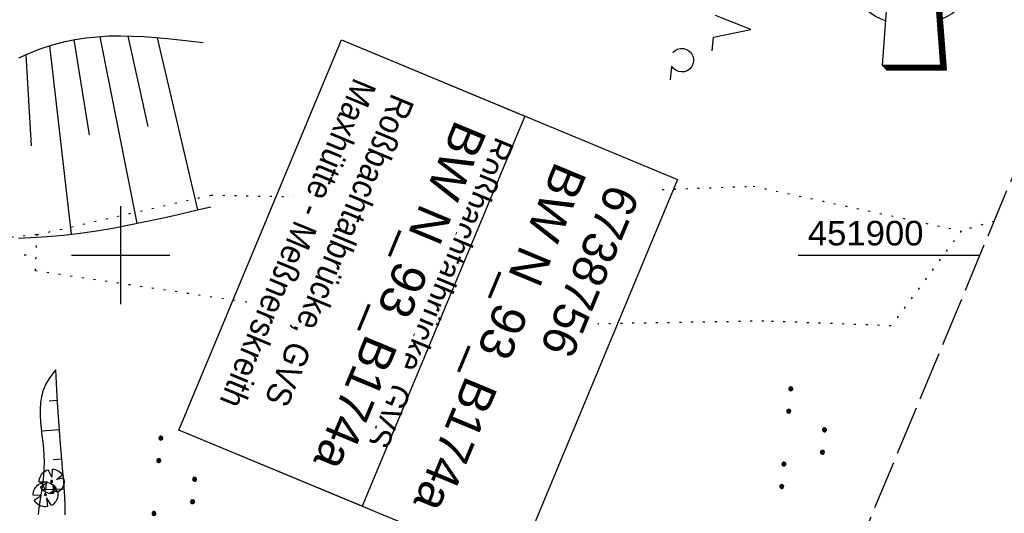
# Model space of a CAD drawing. Extents: x 508338 to 508887, y 451697 to 452490.
# Tile 19 of 37: x 508590 to 508690, y 451874 to 451924. Entities that reach past the tile are written whole.
import ezdxf

# ---------------------------------------------------------------- set-up
doc = ezdxf.new("R2010")
doc.units = 0
doc.header["$LTSCALE"] = 10
doc.header["$MEASUREMENT"] = 0
for name, pattern in [('AUSGEZOGEN', [0]), ('LT00', [0]), ('LT07', [0.22, 0.02, -0.2]), ('LT14', [0.6, 0.5, -0.1]), ('PUNKTX2_STR', [0.6, 0.1, -0.5])]:
    doc.linetypes.add(name, pattern=pattern)
doc.layers.get('0').update_dxf_attribs({"linetype": 'LT00'})
for name, color, linetype in [('--EK_BW_TEXT_A', 20, 'LT00'), ('1401', 7, 'Continuous'), ('BW_TEXT_A', 20, 'AUSGEZOGEN'), ('DFK_NUTZUNG', 250, 'LT00'), ('DFK_NUTZUNGSGRENZE', 70, 'PUNKTX2_STR'), ('V120_BAUM', 250, 'LT00'), ('V120_BOESCH', 250, 'LT00'), ('V120_BOSCHUNG', 250, 'LT00'), ('V120_GEHOELZ', 250, 'LT07'), ('V120_RASTER', 250, 'LT00')]:
    doc.layers.add(name, color=color, linetype=linetype)
doc.layers.add('-BLATT_120-RAND', color=7, linetype='LT14', plot=False)
doc.styles.add('Beschrift', font='ARIAL.TTF')
doc.styles.get("Standard").update_dxf_attribs({"font": 'ARIAL.TTF'})

# ---------------------------------------------------------------- blocks, each defined once
blk = doc.blocks.new('SYMB7111')
at = {"color": 0, "linetype": 'ByBlock'}
for p, q in [((-0.13, 0.202919), (-0.13, 0.177081)), ((-0.125, 0.172895), (-0.125, 0.207105)), ((-0.12, 0.209164), (-0.12, 0.170836)), ((-0.115, 0.170204), (-0.115, 0.209796)), ((-0.11, 0.209164), (-0.11, 0.170836)), ((-0.105, 0.172895), (-0.105, 0.207105)), ((-0.1, 0.202919), (-0.1, 0.177081)), ((0.1, 0.202919), (0.1, 0.177081)), ((0.105, 0.172895), (0.105, 0.207105)), ((0.11, 0.209164), (0.11, 0.170836)), ((0.115, 0.170204), (0.115, 0.209796)), ((0.12, 0.209164), (0.12, 0.170836)), ((0.125, 0.172895), (0.125, 0.207105)), ((0.13, 0.202919), (0.13, 0.177081)), ((-0.095, 0.189874), (-0.095, 0.190146)), ((0.135, 0.189874), (0.135, 0.190146)), ((-0.515, -0.177081), (-0.515, -0.202919)), ((-0.51, -0.207105), (-0.51, -0.172895)), ((-0.505, -0.170836), (-0.505, -0.209164)), ((-0.5, -0.209796), (-0.5, -0.170204)), ((-0.495, -0.170836), (-0.495, -0.209164)), ((-0.49, -0.207105), (-0.49, -0.172895)), ((-0.485, -0.177081), (-0.485, -0.202919)), ((-0.48, -0.190126), (-0.48, -0.189854)), ((-0.285, -0.177081), (-0.285, -0.202919)), ((-0.28, -0.207105), (-0.28, -0.172895)), ((-0.275, -0.170836), (-0.275, -0.209164)), ((-0.27, -0.209796), (-0.27, -0.170204)), ((-0.265, -0.170836), (-0.265, -0.209164)), ((-0.26, -0.207105), (-0.26, -0.172895)), ((-0.255, -0.177081), (-0.255, -0.202919)), ((-0.25, -0.190126), (-0.25, -0.189854)), ((0.255, -0.177081), (0.255, -0.202919)), ((0.26, -0.207105), (0.26, -0.172895)), ((0.265, -0.170836), (0.265, -0.209164)), ((0.27, -0.209796), (0.27, -0.170204)), ((0.275, -0.170836), (0.275, -0.209164)), ((0.28, -0.207105), (0.28, -0.172895)), ((0.285, -0.177081), (0.285, -0.202919)), ((0.29, -0.190126), (0.29, -0.189854)), ((0.485, -0.177081), (0.485, -0.202919)), ((0.49, -0.207105), (0.49, -0.172895)), ((0.495, -0.170836), (0.495, -0.209164)), ((0.5, -0.209796), (0.5, -0.170204)), ((0.505, -0.170836), (0.505, -0.209164)), ((0.51, -0.207105), (0.51, -0.172895)), ((0.515, -0.177081), (0.515, -0.202919)), ((0.52, -0.190126), (0.52, -0.189854))]:
    blk.add_line(p, q, dxfattribs=at)
for points in [[(-0.095, 0.19), (-0.096981, 0.198678), (-0.10253, 0.205637), (-0.11055, 0.209499), (-0.11945, 0.209499), (-0.12747, 0.205637), (-0.133019, 0.198678), (-0.135, 0.19), (-0.133019, 0.181322), (-0.12747, 0.174363), (-0.11945, 0.170501), (-0.11055, 0.170501), (-0.10253, 0.174363), (-0.096981, 0.181322), (-0.095, 0.19)], [(0.135, 0.19), (0.133019, 0.198678), (0.12747, 0.205637), (0.11945, 0.209499), (0.11055, 0.209499), (0.10253, 0.205637), (0.096981, 0.198678), (0.095, 0.19), (0.096981, 0.181322), (0.10253, 0.174363), (0.11055, 0.170501), (0.11945, 0.170501), (0.12747, 0.174363), (0.133019, 0.181322), (0.135, 0.19)], [(-0.48, -0.19), (-0.481981, -0.181322), (-0.48753, -0.174363), (-0.49555, -0.170501), (-0.50445, -0.170501), (-0.51247, -0.174363), (-0.518019, -0.181322), (-0.52, -0.19), (-0.518019, -0.198678), (-0.51247, -0.205637), (-0.50445, -0.209499), (-0.49555, -0.209499), (-0.48753, -0.205637), (-0.481981, -0.198678), (-0.48, -0.19)], [(-0.25, -0.19), (-0.251981, -0.181322), (-0.25753, -0.174363), (-0.26555, -0.170501), (-0.27445, -0.170501), (-0.28247, -0.174363), (-0.288019, -0.181322), (-0.29, -0.19), (-0.288019, -0.198678), (-0.28247, -0.205637), (-0.27445, -0.209499), (-0.26555, -0.209499), (-0.25753, -0.205637), (-0.251981, -0.198678), (-0.25, -0.19)], [(0.29, -0.19), (0.288019, -0.181322), (0.28247, -0.174363), (0.27445, -0.170501), (0.26555, -0.170501), (0.25753, -0.174363), (0.251981, -0.181322), (0.25, -0.19), (0.251981, -0.198678), (0.25753, -0.205637), (0.26555, -0.209499), (0.27445, -0.209499), (0.28247, -0.205637), (0.288019, -0.198678), (0.29, -0.19)], [(0.52, -0.19), (0.518019, -0.181322), (0.51247, -0.174363), (0.50445, -0.170501), (0.49555, -0.170501), (0.48753, -0.174363), (0.481981, -0.181322), (0.48, -0.19), (0.481981, -0.198678), (0.48753, -0.205637), (0.49555, -0.209499), (0.50445, -0.209499), (0.51247, -0.205637), (0.518019, -0.198678), (0.52, -0.19)]]:
    blk.add_lwpolyline(points, dxfattribs=at)
blk = doc.blocks.new('SYMB7201')
at = {"color": 0, "linetype": 'ByBlock'}
for p, q in [((0, 0.385), (-0.11, 0.015)), ((-0.255, -0.385), (-0.115, -0.385)), ((0.445, -0.385), (0.585, -0.385))]:
    blk.add_line(p, q, dxfattribs=at)
for points in [[(0.25, 0.015), (0.11, 0.015), (0, 0.385)], [(-0.393816, -0.383308), (-0.416239, -0.362945), (-0.432849, -0.337617), (-0.442589, -0.308936), (-0.444836, -0.27873), (-0.439449, -0.248923), (-0.426769, -0.221415), (-0.407606, -0.197958), (-0.38318, -0.180047), (-0.355047, -0.168823), (-0.325, -0.165), (-0.294953, -0.168823), (-0.26682, -0.180047), (-0.242394, -0.197959), (-0.223231, -0.221415), (-0.210551, -0.248923), (-0.205164, -0.27873), (-0.207411, -0.308936), (-0.21715, -0.337617), (-0.233761, -0.362945), (-0.256184, -0.383308)], [(0.306185, -0.383308), (0.283761, -0.362945), (0.267151, -0.337617), (0.257411, -0.308936), (0.255164, -0.27873), (0.260552, -0.248923), (0.273231, -0.221415), (0.292394, -0.197958), (0.31682, -0.180047), (0.344953, -0.168823), (0.375, -0.165), (0.405047, -0.168823), (0.43318, -0.180047), (0.457606, -0.197959), (0.476769, -0.221415), (0.489449, -0.248923), (0.494836, -0.27873), (0.492589, -0.308936), (0.48285, -0.337617), (0.466239, -0.362945), (0.443816, -0.383308)]]:
    blk.add_lwpolyline(points, dxfattribs=at)
blk = doc.blocks.new('SYMB1401')
at = {"layer": '1401'}
for p, q in [((-2.1, -28.35), (0, 0)), ((0, 0), (2.15, -28.35)), ((2.05, -28.35), (-0.05, -0.67)), ((2.1, -28.35), (-0.02, -0.34)), ((1.9, -28.35), (-0.12, -1.68)), ((1.95, -28.35), (-0.1, -1.34)), ((2, -28.35), (-0.07, -1.01)), ((1.75, -28.35), (-0.2, -2.68)), ((1.8, -28.35), (-0.17, -2.34)), ((1.85, -28.35), (-0.15, -2.01)), ((1.65, -28.35), (-0.25, -3.35)), ((1.7, -28.35), (-0.22, -3.01)), ((-3.75, -35.35), (-3.75, -28.35)), ((-3.75, -28.35), (-1.2, -28.35)), ((1.25, -32.8), (-1.2, -28.35)), ((1.25, -32.8), (1.25, -28.35)), ((3.25, -28.35), (1.25, -28.35)), ((3.25, -28.35), (3.25, -35.35)), ((0.7, -35.35), (-1.75, -30.9)), ((-1.75, -30.9), (-1.75, -35.35)), ((-9.25, -31.85), (-6.25, -31.85)), ((5.75, -31.85), (8.75, -31.85)), ((-1.75, -35.35), (-3.75, -35.35)), ((-2.65, -35.35), (-3.25, -43.35)), ((3.25, -35.35), (0.7, -35.35)), ((2.75, -43.35), (2.15, -35.35)), ((2.8, -43.4), (2.2, -35.35)), ((3.3, -43.85), (2.65, -35.35)), ((-3.25, -43.35), (2.75, -43.35)), ((-3.2, -43.4), (2.8, -43.4))]:
    blk.add_line(p, q, dxfattribs=at)
for points in [[(-7.74, -32.11), (-7.75, -31.56), (-7.7, -31.01), (-7.62, -30.47), (-7.51, -29.93), (-7.35, -29.4), (-7.15, -28.89), (-6.92, -28.39), (-6.65, -27.91), (-6.34, -27.45), (-6.01, -27.02), (-5.64, -26.61), (-5.24, -26.23), (-4.82, -25.88), (-4.37, -25.56), (-3.9, -25.28), (-3.41, -25.03), (-2.9, -24.81), (-2.38, -24.64), (-1.85, -24.5)], [(1.85, -24.65), (2.37, -24.82), (2.88, -25.03), (3.37, -25.28), (3.85, -25.57), (4.3, -25.88), (4.72, -26.23), (5.12, -26.61), (5.49, -27.02), (5.83, -27.45), (6.13, -27.91), (6.41, -28.39), (6.64, -28.89), (6.84, -29.4), (7, -29.93), (7.12, -30.47), (7.2, -31.01), (7.24, -31.56), (7.25, -32.11)], [(-2.9, -38.85), (-3.41, -38.64), (-3.9, -38.39), (-4.37, -38.1), (-4.81, -37.78), (-5.24, -37.43), (-5.64, -37.05), (-6, -36.64), (-6.34, -36.21), (-6.64, -35.75), (-6.91, -35.27), (-7.15, -34.78), (-7.35, -34.26), (-7.5, -33.74), (-7.62, -33.2), (-7.7, -32.66), (-7.74, -32.11)], [(7.25, -32.11), (7.21, -32.66), (7.13, -33.21), (7.01, -33.74), (6.85, -34.27), (6.65, -34.78), (6.42, -35.28), (6.15, -35.76), (5.84, -36.22), (5.5, -36.66), (5.13, -37.07), (4.74, -37.45), (4.31, -37.8), (3.86, -38.12), (3.39, -38.4), (2.9, -38.65)], [(-3.15, -43.45), (2.85, -43.45), (2.25, -35.35)], [(-3.1, -43.5), (2.9, -43.5), (2.3, -35.35)], [(-3.05, -43.55), (2.95, -43.55), (2.35, -35.35)], [(-3, -43.6), (3, -43.6), (2.4, -35.35)], [(-2.95, -43.65), (3.05, -43.65), (2.45, -35.35)], [(-2.9, -43.7), (3.1, -43.7), (2.5, -35.35)], [(-2.85, -43.75), (3.15, -43.75), (2.55, -35.35)], [(-2.8, -43.8), (3.2, -43.8), (2.6, -35.35)], [(-2.78, -43.82), (3.25, -43.82), (2.62, -35.35)], [(-3.25, -43.35), (-2.75, -43.85), (3.3, -43.85)]]:
    blk.add_lwpolyline(points, dxfattribs=at)
blk = doc.blocks.new('SYMB1122')
at = {"color": 0, "linetype": 'ByBlock'}
for p, q in [((0.311075, 0.391979), (0.09863, 0.092887)), ((0.09863, 0.092887), (0.418246, 0.260377)), ((-0.475333, -0.172973), (-0.166954, -0.06134)), ((-0.166954, -0.06134), (-0.386962, -0.319059)), ((0.008901, -0.038997), (0.02494, -0.031273)), ((0.377481, -0.336756), (0.093097, -0.145464)), ((0.093097, -0.145464), (0.215406, -0.456826)), ((0.022929, -0.501191), (-0.043246, -0.49913))]:
    blk.add_line(p, q, dxfattribs=at)
for points in [[(-0.316355, 0.394287), (-0.266036, 0.429988), (-0.211684, 0.459185), (-0.154136, 0.481431), (-0.094277, 0.496382), (-0.033028, 0.50381), (0.028669, 0.503599)], [(0.028669, 0.503599), (0.089866, 0.495753), (0.149621, 0.480392), (0.207015, 0.457753), (0.261166, 0.428184), (0.31124, 0.39214)], [(-0.508141, 0.010932), (-0.503002, 0.073258), (-0.489922, 0.134413), (-0.469118, 0.19339), (-0.440931, 0.249215), (-0.405825, 0.300971)], [(-0.475728, -0.172816), (-0.494391, -0.113127), (-0.505255, -0.05154), (-0.508141, 0.010932)], [(-0.316293, 0.394214), (-0.150355, 0.155979), (-0.405806, 0.30112)], [(-0.02494, 0.031273), (-0.036039, 0.017355), (-0.04, 0)], [(-0.04, 0), (-0.036039, -0.017355), (-0.02494, -0.031273), (-0.008901, -0.038997), (0.008901, -0.038997)], [(0.008901, 0.038997), (-0.008901, 0.038997), (-0.02494, 0.031273)], [(0.04, 0), (0.036039, 0.017355), (0.02494, 0.031273), (0.008901, 0.038997)], [(0.02494, -0.031273), (0.036039, -0.017355), (0.04, 0)], [(0.418338, 0.260323), (0.450658, 0.204641), (0.475368, 0.14519), (0.492037, 0.083003), (0.500376, 0.019163), (0.500238, -0.045218), (0.491628, -0.109022), (0.474694, -0.171137), (0.449731, -0.230483), (0.417173, -0.286026), (0.377588, -0.336801)], [(-0.043246, -0.49913), (-0.108608, -0.48859), (-0.172076, -0.469745), (-0.232599, -0.442906), (-0.289176, -0.408519), (-0.340869, -0.367153), (-0.386823, -0.319492)], [(0.215414, -0.456858), (0.153338, -0.479878), (0.088821, -0.494738), (0.022929, -0.501191)]]:
    blk.add_lwpolyline(points, dxfattribs=at)

msp = doc.modelspace()

# ---------------------------------------------------------------- linework, layer by layer
at = {"layer": '-BLATT_120-RAND'}
msp.add_lwpolyline([(508622.09, 452490.47), (508338.04, 451807.15), (508603.06, 451696.99), (508887.1, 452380.3), (508622.09, 452490.47)], dxfattribs=at)
at = {"layer": 'BW_TEXT_A'}
msp.add_lwpolyline([(508656.68, 451907.71), (508640.15, 451867.94), (508605.93, 451882.17), (508622.46, 451921.94)], close=True, dxfattribs=at)
at = {"layer": 'DFK_NUTZUNGSGRENZE', "ltscale": 0.2}
for p, q in [((508629.93, 451905.7), (508664.35, 451907.04)), ((508664.35, 451907.04), (508685.54, 451902.48)), ((508591.48, 451902.09), (508609.19, 451906.13)), ((508609.19, 451906.13), (508629.93, 451905.7)), ((508688.88, 451903.45), (508685.54, 451902.48)), ((508685.54, 451902.48), (508678.42, 451892.81)), ((508591.48, 451902.09), (508562.38, 451899.02)), ((508591.33, 451898.4), (508591.48, 451902.09)), ((508623.54, 451893.62), (508591.33, 451898.4)), ((508638.4, 451892.83), (508623.54, 451893.62)), ((508665.46, 451893.29), (508638.4, 451892.83)), ((508678.42, 451892.81), (508665.46, 451893.29))]:
    msp.add_line(p, q, dxfattribs=at)
at = {"layer": 'V120_BOESCH'}
for points in [[(508608.41, 451921.63), (508607.2, 451921.78), (508605.99, 451921.92), (508604.78, 451922.04), (508603.58, 451922.15), (508602.38, 451922.24), (508601.18, 451922.29), (508600, 451922.32), (508598.82, 451922.3), (508597.64, 451922.23), (508596.48, 451922.12), (508595.33, 451921.94), (508594.19, 451921.71), (508593.03, 451921.39), (508591.88, 451921.01), (508590.75, 451920.57), (508589.62, 451920.08)], [(508589.62, 451901.75), (508590.84, 451901.79), (508592.52, 451901.9), (508594.19, 451902.05), (508595.87, 451902.25), (508597.54, 451902.49), (508599.21, 451902.77), (508600.87, 451903.09), (508602.54, 451903.42), (508604.2, 451903.78), (508605.87, 451904.16), (508607.53, 451904.54), (508609.19, 451904.93)], [(508591.65, 451873.59), (508591.72, 451874.25), (508591.8, 451874.9), (508591.9, 451875.56), (508592, 451876.23), (508592.1, 451876.89), (508592.18, 451877.57), (508592.23, 451878.25), (508592.25, 451878.93), (508592.23, 451879.61), (508592.18, 451880.29), (508592.11, 451880.97), (508592.03, 451881.65), (508591.96, 451882.33), (508591.89, 451883), (508591.85, 451883.67), (508591.84, 451884.32), (508591.88, 451884.96), (508591.97, 451885.58), (508592.13, 451886.18), (508592.36, 451886.76), (508592.59, 451887.16), (508592.84, 451887.55), (508593.12, 451887.94), (508593.4, 451888.32)], [(508594.34, 451873.54), (508594.34, 451874.49), (508594.31, 451875.43), (508594.26, 451876.38), (508594.18, 451877.32), (508594.1, 451878.27), (508594.01, 451879.22), (508593.85, 451881.16), (508593.7, 451883.09), (508593.58, 451885.03), (508593.47, 451886.97), (508593.44, 451887.65), (508593.4, 451888.32)]]:
    msp.add_lwpolyline(points, dxfattribs=at)
at = {"layer": 'V120_BOSCHUNG'}
for p, q in [((508596.83, 451912.28), (508595.26, 451921.93)), ((508601.68, 451903.25), (508597.91, 451922.25)), ((508602.79, 451913.11), (508600.76, 451922.31)), ((508607.85, 451904.62), (508603.76, 451922.13)), ((508590.94, 451911.13), (508590.39, 451920.42)), ((508594.99, 451902.14), (508592.78, 451921.32)), ((508593.41, 451888.17), (508593.28, 451888.16)), ((508593.57, 451885.19), (508592.73, 451885.14)), ((508593.77, 451882.21), (508591.99, 451882.07)), ((508594.01, 451879.22), (508593.13, 451879.15)), ((508594.27, 451876.18), (508591.98, 451876.1))]:
    msp.add_line(p, q, dxfattribs=at)
at = {"layer": 'V120_GEHOELZ', "flags": 128}
msp.add_lwpolyline([(508542.9, 451884.93), (508543.07, 451884.4), (508543.23, 451883.86), (508543.37, 451883.32), (508543.47, 451882.77), (508543.54, 451882.2), (508543.55, 451881.62), (508543.52, 451881.2), (508543.48, 451880.77), (508543.44, 451880.34), (508543.41, 451879.92), (508543.41, 451879.52), (508543.46, 451879.14), (508543.57, 451878.79), (508543.79, 451878.42), (508544.1, 451878.11), (508544.48, 451877.84), (508544.93, 451877.61), (508545.41, 451877.44), (508545.92, 451877.31), (508546.44, 451877.23), (508546.96, 451877.2), (508547.62, 451877.23), (508548.26, 451877.35), (508548.87, 451877.53), (508549.45, 451877.77), (508550.02, 451878.06), (508550.56, 451878.38), (508551.09, 451878.74), (508551.61, 451879.11), (508552.77, 451879.98), (508553.89, 451880.89), (508554.97, 451881.85), (508556, 451882.85), (508556.97, 451883.9), (508557.89, 451885.01), (508558.74, 451886.19), (508559.52, 451887.43), (508559.97, 451888.21), (508560.39, 451889.02), (508560.8, 451889.84), (508561.2, 451890.67), (508561.6, 451891.49), (508562, 451892.31), (508562.41, 451893.12), (508562.83, 451893.9), (508563.28, 451894.65), (508563.75, 451895.38), (508564.26, 451896.06), (508564.81, 451896.69), (508565.4, 451897.27), (508566.04, 451897.78), (508566.74, 451898.23), (508567.48, 451898.62), (508568.27, 451898.95), (508569.09, 451899.23), (508569.95, 451899.46), (508570.82, 451899.66), (508571.72, 451899.83), (508572.62, 451899.96), (508573.52, 451900.08), (508575.17, 451900.24), (508576.8, 451900.36), (508578.42, 451900.43), (508580.03, 451900.46), (508581.63, 451900.46), (508583.22, 451900.43), (508584.8, 451900.37), (508586.38, 451900.29), (508587.95, 451900.2), (508589.52, 451900.1), (508591.09, 451899.99)], dxfattribs=at)
at = {"layer": 'V120_RASTER'}
for p, q in [((508600, 451905), (508600, 451895)), ((508595, 451900), (508605, 451900)), ((508668.95, 451900), (508687.45, 451900))]:
    msp.add_line(p, q, dxfattribs=at)

# ---------------------------------------------------------------- block references
at = {"layer": '1401'}
msp.add_blockref('SYMB1401', (508680.73, 451962.72), dxfattribs=at)
at = {"layer": 'DFK_NUTZUNG', "xscale": 10.00000000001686, "yscale": 10, "zscale": 10, "rotation": 264.7377100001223}
for name, p in [('SYMB7201', (508660.29, 451923.34)), ('SYMB7111', (508669.63, 451881.24)), ('SYMB7111', (508605.53, 451876.21))]:
    msp.add_blockref(name, p, dxfattribs=at)
at = {"layer": 'V120_BAUM', "xscale": 2.5, "yscale": 2.5, "zscale": 2.5, "rotation": 247.428}
for p in [(508592.98, 451876.95), (508592.35, 451875.6)]:
    msp.add_blockref('SYMB1122', p, dxfattribs=at)

# ---------------------------------------------------------------- texts
at = {"layer": 'V120_RASTER', "width": 1.01}
msp.add_text(' 451900', height=2.5, rotation=0.0003, dxfattribs=at).set_placement((508668.95, 451901))

# ---------------------------------------------------------------- next in the draw order: texts
at = {"layer": 'BW_TEXT_A', "insert": (508652.88, 451906.09), "char_height": 2, "width": 37.5546, "attachment_point": 1, "rotation": 247.428, "style": 'Beschrift', "bg_fill": 3, "box_fill_scale": 1.5, "bg_fill_color": 256, "bg_fill_transparency": 0}
msp.add_mtext('{\\Funir_o|c0;\\H1.75x;6738756\\fArial|b0|i0|c238|p34;\\H0.5714x;\\P\\H1.75x;BW N_93_B1\\fArial|b0|i0|c0|p34;74a\\fArial|b0|i0|c238|p34;\\W0.8;\\P\\H0.3714x;\\W1;\\P\\fArial|b0|i0|c0|p34;\\H1.924x;\\W0.9;Roßbachtalbrücke, GVS\\PMaxhütte - Meßnerskreith\\fArial|b0|i0|c238|p34;\\P\\H0.1999x;\\W1;\\P\\pt8,20;\\H3.602x;K\\fArial|b0|i0|c0|p34;m^I^I\\fArial|b0|i0|c238|p34;1\\fArial|b0|i0|c0|p34;74.582\\fArial|b0|i0|c238|p34;\\PBw.Wi\\fArial|b0|i0|c0|p34;.^I^I100.00\\fArial|b0|i0|c238|p34; gon\\P\\pt20;L.W.^I\\fArial|b0|i0|c0|p34;111.84 m}', dxfattribs=at)

# ---------------------------------------------------------------- next in the draw order: linework, layer by layer
at = {"layer": '--EK_BW_TEXT_A'}
msp.add_lwpolyline([(508641.12, 451914.18), (508624.58, 451874.42), (508605.93, 451882.17), (508622.46, 451921.94)], close=True, dxfattribs=at)

# ---------------------------------------------------------------- next in the draw order: texts
at = {"layer": '--EK_BW_TEXT_A', "insert": (508637.32, 451912.57), "char_height": 2, "width": 37.5546, "attachment_point": 1, "rotation": 247.428, "style": 'Beschrift', "bg_fill": 3, "box_fill_scale": 1.5, "bg_fill_color": 256, "bg_fill_transparency": 0}
msp.add_mtext('{\\fArial|b0|i0|c238|p34;\\H1.7499x;BW N_93_B1\\fArial|b0|i0|c0|p34;74a\\fArial|b0|i0|c238|p34;\\W0.8;\\P\\H0.3714x;\\W1;\\P\\fArial|b0|i0|c0|p34;\\H1.924x;\\W0.9;Roßbachtalbrücke, GVS\\PMaxhütte - Meßnerskreith}', dxfattribs=at)

doc.saveas('drawing.dxf')
